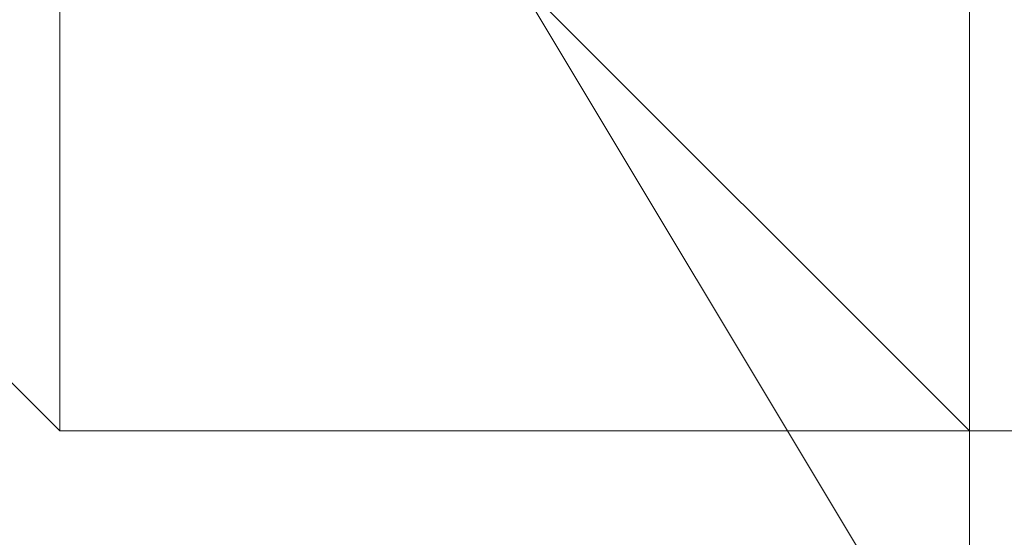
# Model space of a CAD drawing. Header units: inches. Extents: x -79624 to 52587, y -27526 to 10116.
# Tile 124 of 256: x 10228.57 to 10238.29, y -15023.75 to -15018.64. Entities that reach past the tile are written whole.
import ezdxf
from ezdxf import colors
from ezdxf.entities.mleader import LeaderData, LeaderLine
from ezdxf.math import Vec2, Vec3

# ---------------------------------------------------------------- set-up
doc = ezdxf.new("R2010")
doc.units = ezdxf.units.IN
doc.header["$MEASUREMENT"] = 0
doc.layers.add('- მექანიკური ნაწილი', color=7, linetype='Continuous', lineweight=18)
doc.layers.add('Dimensioning - General', color=7, linetype='Continuous')
doc.styles.add('CT', font='ARIALN.TTF', dxfattribs={"height": 200})
doc.styles.add('GENERATED_STYLE_1', font='txt')
doc.dimstyles.new('GENERATED_STYLE__1', dxfattribs={"dimtxt": 100, "dimasz": 76, "dimexe": 0.18, "dimexo": 0.0625, "dimgap": 0, "dimtad": 0, "dimdec": 0, "dimlfac": 0.1, "dimzin": 0, "dimdsep": 46, "dimtxsty": 'GENERATED_STYLE_1', "dimblk": 'ARROWHEAD_5', "dimblk1": 'ARROWHEAD_5', "dimblk2": 'ARROWHEAD_5', "dimcen": 0.09, "dimse1": 1, "dimse2": 1, "dimclrd": 7, "dimclre": 7, "dimclrt": 7, "dimadec": 0, "dimazin": 0, "dimtfac": 1, "dimtdec": 4, "dimtmove": 0, "dimatfit": 3, "dimfxl": 1, "dimtolj": 1, "dimtzin": 0, "dimarcsym": 0})
doc.dimstyles.new('GENERATED_STYLE__2', dxfattribs={"dimtxt": 100, "dimasz": 76, "dimexe": 0.18, "dimexo": 0.0625, "dimgap": 0, "dimtad": 0, "dimtih": 1, "dimtoh": 1, "dimdec": 0, "dimlfac": 0.1, "dimzin": 0, "dimdsep": 46, "dimtxsty": 'GENERATED_STYLE_1', "dimblk": 'ARROWHEAD_5', "dimblk1": 'ARROWHEAD_5', "dimblk2": 'ARROWHEAD_5', "dimcen": 0.09, "dimse1": 1, "dimse2": 1, "dimclrd": 7, "dimclre": 7, "dimclrt": 7, "dimadec": 0, "dimazin": 0, "dimtfac": 1, "dimtdec": 4, "dimtmove": 0, "dimatfit": 3, "dimfxl": 1, "dimtolj": 1, "dimtzin": 0, "dimarcsym": 0})

# ---------------------------------------------------------------- blocks, each defined once
blk = doc.blocks.new('ARROWHEAD_5')
at = {"linetype": 'Continuous', "lineweight": 0}
blk.add_hatch(color=0, dxfattribs=at).paths.add_polyline_path([(-1, 0.2679), (0, 0), (-1, -0.2679)])
at = {"color": 0, "linetype": 'Continuous', "lineweight": 0}
blk.add_line((0, 0), (-1, 0), dxfattribs=at)
blk = doc.blocks.new('*D249')
at = {"layer": 'Defpoints', "color": 0, "linetype": 'Continuous', "transparency": 16777216}
for p in [(358.5559, 209.2034), (25258.5559, 209.2034), (1258.5559, -26125.7224)]:
    blk.add_point(p, dxfattribs=at)
at = {"layer": 'Dimensioning - General', "color": 7, "linetype": 'Continuous', "lineweight": -2, "transparency": 16777216}
for p, q in [((358.5559, 133.2034), (358.5559, -12795.7235)), ((358.5559, -26049.7224), (358.5559, -13148.1045))]:
    blk.add_line(p, q, dxfattribs=at)
at = {"layer": 'Dimensioning - General', "color": 7, "linetype": 'Continuous', "lineweight": -2, "transparency": 16777216, "xscale": 76.00000000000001, "yscale": 76.00000000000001, "zscale": 76.00000000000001}
for p, rotation in [((358.5559, 209.2034), 90), ((358.5559, -26125.7224), 270)]:
    blk.add_blockref('ARROWHEAD_5', p, dxfattribs=dict(at, rotation=rotation))
at = {"layer": 'Dimensioning - General', "color": 7, "linetype": 'Continuous', "lineweight": 13, "transparency": 16777216, "insert": (358.5559, -12971.914), "char_height": 100, "attachment_point": 5, "rotation": 90, "style": 'GENERATED_STYLE_1'}
blk.add_mtext('\\A1;2633', dxfattribs=at)
blk = doc.blocks.new('*D264')
at = {"layer": 'Defpoints', "color": 0, "linetype": 'Continuous', "transparency": 16777216}
for p in [(7428.9684, -14429.1233), (51186.6282, -26125.7224), (51186.6282, -26425.7224)]:
    blk.add_point(p, dxfattribs=at)
at = {"layer": 'Dimensioning - General', "color": 7, "linetype": 'Continuous', "lineweight": -2, "transparency": 16777216}
for p, q in [((7504.9684, -26425.7224), (29120.8433, -26425.7224)), ((51110.6282, -26425.7224), (29468.4623, -26425.7224))]:
    blk.add_line(p, q, dxfattribs=at)
at = {"layer": 'Dimensioning - General', "color": 7, "linetype": 'Continuous', "lineweight": -2, "transparency": 16777216, "xscale": 76.00000000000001, "yscale": 76.00000000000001, "zscale": 76.00000000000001, "rotation": 180}
blk.add_blockref('ARROWHEAD_5', (7428.9684, -26425.7224), dxfattribs=at)
at = {"layer": 'Dimensioning - General', "color": 7, "linetype": 'Continuous', "lineweight": -2, "transparency": 16777216, "xscale": 76.00000000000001, "yscale": 76.00000000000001, "zscale": 76.00000000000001}
blk.add_blockref('ARROWHEAD_5', (51186.6282, -26425.7224), dxfattribs=at)
at = {"layer": 'Dimensioning - General', "color": 7, "linetype": 'Continuous', "lineweight": 13, "transparency": 16777216, "insert": (29294.6528, -26425.7224), "char_height": 100, "attachment_point": 5, "style": 'GENERATED_STYLE_1'}
blk.add_mtext('\\A1;4376', dxfattribs=at)
blk = doc.blocks.new('*D276')
at = {"layer": 'Defpoints', "color": 0, "linetype": 'Continuous', "transparency": 16777216}
for p in [(7428.9684, -14429.1233), (51786.6282, -14429.1233), (4328.7284, -18360.584)]:
    blk.add_point(p, dxfattribs=at)
at = {"layer": 'Dimensioning - General', "color": 7, "linetype": 'Continuous', "lineweight": -2, "transparency": 16777216}
for p, q in [((51786.6282, -14505.1233), (51786.6282, -16274.3827)), ((51786.6282, -18284.584), (51786.6282, -16531.5256))]:
    blk.add_line(p, q, dxfattribs=at)
at = {"layer": 'Dimensioning - General', "color": 7, "linetype": 'Continuous', "lineweight": -2, "transparency": 16777216, "xscale": 76.00000000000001, "yscale": 76.00000000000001, "zscale": 76.00000000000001}
for p, rotation in [((51786.6282, -14429.1233), 90), ((51786.6282, -18360.584), 270)]:
    blk.add_blockref('ARROWHEAD_5', p, dxfattribs=dict(at, rotation=rotation))
at = {"layer": 'Dimensioning - General', "color": 7, "linetype": 'Continuous', "lineweight": 13, "transparency": 16777216, "insert": (51786.6282, -16402.9541), "char_height": 100, "attachment_point": 5, "rotation": 90, "style": 'GENERATED_STYLE_1'}
blk.add_mtext('\\A1;393', dxfattribs=at)
blk = doc.blocks.new('_DotSmall')
at = {"color": 0, "linetype": 'ByBlock', "const_width": 0.5}
blk.add_lwpolyline([(-0.0625, 0, 1), (0.0625, 0, 1)], format="xyb", close=True, dxfattribs=at)

msp = doc.modelspace()

# ---------------------------------------------------------------- linework, layer by layer
at = {"layer": '- მექანიკური ნაწილი', "lineweight": 0}
for points in [[(10246.92979, -15031.67945), (10246.92979, -15022.69742), (10237.94776, -15022.69742), (10228.96573, -15022.69742), (10219.9837, -15013.71539), (10219.9837, -15004.73337), (10211.00167, -14995.75134)], [(10219.9837, -15013.71539), (10228.96573, -15022.69742), (10219.9837, -15013.71539)], [(10219.9837, -15013.71539), (10228.96573, -15022.69742), (10219.9837, -15013.71539)], [(10219.9837, -15013.71539), (10228.96573, -15022.69742), (10219.9837, -15013.71539)], [(10219.9837, -15013.71539), (10228.96573, -15022.69742)], [(10228.96573, -15022.69742), (10228.96573, -15013.71539), (10228.96573, -15022.69742)], [(10228.96573, -15022.69742), (10228.96573, -15013.71539), (10228.96573, -15022.69742)], [(10228.96573, -15022.69742), (10228.96573, -15013.71539), (10228.96573, -15022.69742)], [(10228.96573, -15022.69742), (10228.96573, -15013.71539), (10228.96573, -15022.69742)], [(10228.96573, -15022.69742), (10228.96573, -15013.71539), (10228.96573, -15022.69742)], [(10228.96573, -15022.69742), (10228.96573, -15013.71539), (10228.96573, -15022.69742)], [(10228.96573, -15022.69742), (10228.96573, -15013.71539), (10228.96573, -15022.69742)], [(10228.96573, -15013.71539), (10228.96573, -15022.69742), (10228.96573, -15013.71539)], [(10228.96573, -15022.69742), (10228.96573, -15013.71539), (10228.96573, -15022.69742)], [(10228.96573, -15022.69742), (10228.96573, -15013.71539), (10228.96573, -15022.69742)], [(10228.96573, -15022.69742), (10228.96573, -15013.71539), (10228.96573, -15022.69742)], [(10228.96573, -15022.69742), (10228.96573, -15013.71539), (10228.96573, -15022.69742)], [(10228.96573, -15022.69742), (10228.96573, -15013.71539), (10228.96573, -15022.69742)], [(10228.96573, -15022.69742), (10228.96573, -15013.71539), (10228.96573, -15022.69742)], [(10228.96573, -15022.69742), (10228.96573, -15013.71539), (10228.96573, -15022.69742)], [(10237.94776, -15022.69742), (10228.96573, -15013.71539), (10237.94776, -15022.69742)], [(10237.94776, -15022.69742), (10228.96573, -15013.71539), (10237.94776, -15022.69742)], [(10237.94776, -15022.69742), (10228.96573, -15013.71539), (10237.94776, -15022.69742)], [(10237.94776, -15022.69742), (10228.96573, -15013.71539), (10237.94776, -15022.69742)], [(10228.96573, -15013.71539), (10237.94776, -15022.69742)], [(10237.94776, -15022.69742), (10228.96573, -15013.71539), (10237.94776, -15022.69742)], [(10237.94776, -15022.69742), (10228.96573, -15013.71539), (10237.94776, -15022.69742)], [(10228.96573, -15013.71539), (10228.96573, -15022.69742)], [(10237.94776, -15022.69742), (10228.96573, -15013.71539)], [(10228.96573, -15022.69742), (10228.96573, -15013.71539), (10228.96573, -15022.69742)], [(10228.96573, -15022.69742), (10228.96573, -15013.71539), (10228.96573, -15022.69742)], [(10228.96573, -15022.69742), (10228.96573, -15013.71539), (10228.96573, -15022.69742)], [(10228.96573, -15022.69742), (10228.96573, -15013.71539), (10228.96573, -15022.69742)], [(10228.96573, -15022.69742), (10228.96573, -15013.71539), (10228.96573, -15022.69742)], [(10228.96573, -15022.69742), (10228.96573, -15013.71539), (10228.96573, -15022.69742)], [(10228.96573, -15022.69742), (10228.96573, -15013.71539), (10228.96573, -15022.69742)], [(10228.96573, -15013.71539), (10228.96573, -15022.69742), (10228.96573, -15013.71539)], [(10228.96573, -15022.69742), (10228.96573, -15013.71539), (10228.96573, -15022.69742)], [(10228.96573, -15022.69742), (10228.96573, -15013.71539), (10228.96573, -15022.69742)], [(10228.96573, -15022.69742), (10228.96573, -15013.71539), (10228.96573, -15022.69742)], [(10228.96573, -15022.69742), (10228.96573, -15013.71539), (10228.96573, -15022.69742)], [(10228.96573, -15022.69742), (10228.96573, -15013.71539), (10228.96573, -15022.69742)], [(10228.96573, -15022.69742), (10228.96573, -15013.71539), (10228.96573, -15022.69742)], [(10228.96573, -15022.69742), (10228.96573, -15013.71539), (10228.96573, -15022.69742)], [(10237.94776, -15022.69742), (10228.96573, -15013.71539), (10237.94776, -15022.69742)], [(10237.94776, -15022.69742), (10228.96573, -15013.71539), (10237.94776, -15022.69742)], [(10237.94776, -15022.69742), (10228.96573, -15013.71539), (10237.94776, -15022.69742)], [(10237.94776, -15022.69742), (10228.96573, -15013.71539), (10237.94776, -15022.69742)], [(10237.94776, -15022.69742), (10228.96573, -15013.71539), (10237.94776, -15022.69742)], [(10237.94776, -15022.69742), (10228.96573, -15013.71539), (10237.94776, -15022.69742)], [(10237.94776, -15022.69742), (10228.96573, -15013.71539)], [(10228.96573, -15022.69742), (10228.96573, -15013.71539), (10228.96573, -15022.69742)], [(10228.96573, -15022.69742), (10228.96573, -15013.71539), (10228.96573, -15022.69742)], [(10228.96573, -15022.69742), (10228.96573, -15013.71539), (10228.96573, -15022.69742)], [(10228.96573, -15022.69742), (10228.96573, -15013.71539), (10228.96573, -15022.69742)], [(10228.96573, -15022.69742), (10228.96573, -15013.71539), (10228.96573, -15022.69742)], [(10228.96573, -15022.69742), (10228.96573, -15013.71539), (10228.96573, -15022.69742)], [(10228.96573, -15022.69742), (10228.96573, -15013.71539), (10228.96573, -15022.69742)], [(10228.96573, -15013.71539), (10228.96573, -15022.69742), (10228.96573, -15013.71539)], [(10228.96573, -15022.69742), (10228.96573, -15013.71539), (10228.96573, -15022.69742)], [(10228.96573, -15022.69742), (10228.96573, -15013.71539), (10228.96573, -15022.69742)], [(10228.96573, -15022.69742), (10228.96573, -15013.71539), (10228.96573, -15022.69742)], [(10228.96573, -15022.69742), (10228.96573, -15013.71539), (10228.96573, -15022.69742)], [(10228.96573, -15022.69742), (10228.96573, -15013.71539), (10228.96573, -15022.69742)], [(10228.96573, -15022.69742), (10228.96573, -15013.71539), (10228.96573, -15022.69742)], [(10228.96573, -15022.69742), (10228.96573, -15013.71539), (10228.96573, -15022.69742)], [(10228.96573, -15022.69742), (10228.96573, -15013.71539)], [(10228.96573, -15013.71539), (10237.94776, -15022.69742)], [(10237.94776, -15022.69742), (10228.96573, -15013.71539), (10237.94776, -15022.69742)], [(10237.94776, -15022.69742), (10228.96573, -15013.71539), (10237.94776, -15022.69742)], [(10237.94776, -15022.69742), (10228.96573, -15013.71539), (10237.94776, -15022.69742)], [(10237.94776, -15022.69742), (10228.96573, -15013.71539), (10237.94776, -15022.69742)], [(10237.94776, -15022.69742), (10228.96573, -15013.71539), (10237.94776, -15022.69742)], [(10237.94776, -15022.69742), (10228.96573, -15013.71539), (10237.94776, -15022.69742)], [(10228.96573, -15013.71539), (10237.94776, -15022.69742), (10237.94776, -15013.71539), (10237.94776, -15022.69742), (10237.94776, -15013.71539), (10237.94776, -15022.69742), (10228.96573, -15013.71539), (10228.96573, -15022.69742), (10228.96573, -15013.71539), (10228.96573, -15022.69742), (10228.96573, -15013.71539), (10237.94776, -15022.69742), (10228.96573, -15022.69742), (10228.96573, -15013.71539)], [(10228.96573, -15013.71539), (10237.94776, -15022.69742), (10228.96573, -15022.69742), (10237.94776, -15022.69742), (10246.92979, -15022.69742), (10237.94776, -15022.69742), (10237.94776, -15013.71539)], [(10237.94776, -15013.71539), (10237.94776, -15022.69742), (10228.96573, -15022.69742), (10228.96573, -15013.71539), (10228.96573, -15022.69742), (10228.96573, -15013.71539), (10237.94776, -15022.69742), (10237.94776, -15013.71539), (10237.94776, -15022.69742), (10246.92979, -15022.69742), (10237.94776, -15022.69742), (10246.92979, -15022.69742)], [(10237.94776, -15022.69742), (10237.94776, -15013.71539), (10237.94776, -15022.69742)], [(10237.94776, -15022.69742), (10237.94776, -15013.71539), (10237.94776, -15022.69742)], [(10237.94776, -15022.69742), (10237.94776, -15013.71539), (10237.94776, -15022.69742)], [(10237.94776, -15013.71539), (10237.94776, -15022.69742), (10246.92979, -15022.69742)], [(10237.94776, -15013.71539), (10237.94776, -15022.69742), (10246.92979, -15022.69742), (10237.94776, -15022.69742), (10246.92979, -15022.69742)], [(10237.94776, -15013.71539), (10237.94776, -15022.69742), (10237.94776, -15013.71539), (10237.94776, -15022.69742), (10246.92979, -15022.69742), (10237.94776, -15022.69742), (10246.92979, -15022.69742)], [(10228.96573, -15022.69742), (10228.96573, -15022.69742)], [(10228.96573, -15022.69742), (10237.94776, -15022.69742), (10228.96573, -15022.69742)], [(10228.96573, -15022.69742), (10228.96573, -15022.69742)], [(10228.96573, -15022.69742), (10237.94776, -15022.69742), (10228.96573, -15022.69742)], [(10228.96573, -15022.69742), (10228.96573, -15022.69742)], [(10237.94776, -15022.69742), (10228.96573, -15022.69742), (10237.94776, -15022.69742)], [(10228.96573, -15022.69742), (10228.96573, -15022.69742)], [(10237.94776, -15022.69742), (10228.96573, -15022.69742), (10237.94776, -15022.69742)], [(10228.96573, -15022.69742), (10228.96573, -15022.69742)], [(10237.94776, -15022.69742), (10228.96573, -15022.69742), (10237.94776, -15022.69742)], [(10228.96573, -15022.69742), (10228.96573, -15022.69742)], [(10237.94776, -15022.69742), (10228.96573, -15022.69742), (10237.94776, -15022.69742)], [(10228.96573, -15022.69742), (10228.96573, -15022.69742)], [(10237.94776, -15022.69742), (10228.96573, -15022.69742), (10237.94776, -15022.69742)], [(10228.96573, -15022.69742), (10228.96573, -15022.69742)], [(10237.94776, -15022.69742), (10228.96573, -15022.69742), (10237.94776, -15022.69742)], [(10228.96573, -15022.69742), (10228.96573, -15022.69742)], [(10237.94776, -15022.69742), (10228.96573, -15022.69742), (10237.94776, -15022.69742)], [(10237.94776, -15022.69742), (10228.96573, -15022.69742)], [(10228.96573, -15022.69742), (10237.94776, -15022.69742)], [(10228.96573, -15022.69742), (10228.96573, -15022.69742)], [(10237.94776, -15022.69742), (10228.96573, -15022.69742), (10237.94776, -15022.69742)], [(10228.96573, -15022.69742), (10228.96573, -15022.69742)], [(10237.94776, -15022.69742), (10228.96573, -15022.69742), (10237.94776, -15022.69742)], [(10228.96573, -15022.69742), (10228.96573, -15022.69742)], [(10237.94776, -15022.69742), (10228.96573, -15022.69742), (10237.94776, -15022.69742)], [(10228.96573, -15022.69742), (10228.96573, -15022.69742)], [(10237.94776, -15022.69742), (10228.96573, -15022.69742), (10237.94776, -15022.69742)], [(10228.96573, -15022.69742), (10228.96573, -15022.69742)], [(10237.94776, -15022.69742), (10228.96573, -15022.69742), (10237.94776, -15022.69742)], [(10228.96573, -15022.69742), (10228.96573, -15022.69742)], [(10237.94776, -15022.69742), (10228.96573, -15022.69742), (10237.94776, -15022.69742)], [(10228.96573, -15022.69742), (10228.96573, -15022.69742)], [(10237.94776, -15022.69742), (10228.96573, -15022.69742), (10237.94776, -15022.69742)], [(10228.96573, -15022.69742), (10228.96573, -15022.69742)], [(10237.94776, -15022.69742), (10228.96573, -15022.69742), (10237.94776, -15022.69742)], [(10228.96573, -15022.69742), (10228.96573, -15022.69742)], [(10237.94776, -15022.69742), (10228.96573, -15022.69742), (10237.94776, -15022.69742)], [(10228.96573, -15022.69742), (10228.96573, -15022.69742)], [(10237.94776, -15022.69742), (10228.96573, -15022.69742), (10237.94776, -15022.69742)], [(10228.96573, -15022.69742), (10228.96573, -15022.69742)], [(10237.94776, -15022.69742), (10228.96573, -15022.69742), (10237.94776, -15022.69742)], [(10228.96573, -15022.69742), (10228.96573, -15022.69742)], [(10237.94776, -15022.69742), (10228.96573, -15022.69742), (10237.94776, -15022.69742)], [(10228.96573, -15022.69742), (10228.96573, -15022.69742)], [(10237.94776, -15022.69742), (10228.96573, -15022.69742), (10237.94776, -15022.69742)], [(10228.96573, -15022.69742), (10228.96573, -15022.69742)], [(10237.94776, -15022.69742), (10228.96573, -15022.69742), (10237.94776, -15022.69742)], [(10228.96573, -15022.69742), (10228.96573, -15022.69742)], [(10237.94776, -15022.69742), (10228.96573, -15022.69742), (10237.94776, -15022.69742)], [(10228.96573, -15022.69742), (10228.96573, -15022.69742)], [(10237.94776, -15022.69742), (10228.96573, -15022.69742), (10237.94776, -15022.69742)], [(10228.96573, -15022.69742), (10228.96573, -15022.69742)], [(10237.94776, -15022.69742), (10228.96573, -15022.69742), (10237.94776, -15022.69742)], [(10228.96573, -15022.69742), (10228.96573, -15022.69742)], [(10237.94776, -15022.69742), (10228.96573, -15022.69742), (10237.94776, -15022.69742)], [(10228.96573, -15022.69742), (10228.96573, -15022.69742)], [(10237.94776, -15022.69742), (10228.96573, -15022.69742), (10237.94776, -15022.69742)], [(10228.96573, -15022.69742), (10228.96573, -15022.69742)], [(10237.94776, -15022.69742), (10228.96573, -15022.69742), (10237.94776, -15022.69742)], [(10228.96573, -15022.69742), (10228.96573, -15022.69742)], [(10237.94776, -15022.69742), (10228.96573, -15022.69742), (10237.94776, -15022.69742)], [(10228.96573, -15022.69742), (10228.96573, -15022.69742)], [(10237.94776, -15022.69742), (10228.96573, -15022.69742), (10237.94776, -15022.69742)], [(10228.96573, -15022.69742), (10228.96573, -15022.69742)], [(10237.94776, -15022.69742), (10228.96573, -15022.69742), (10237.94776, -15022.69742)], [(10228.96573, -15022.69742), (10228.96573, -15022.69742)], [(10237.94776, -15022.69742), (10228.96573, -15022.69742), (10237.94776, -15022.69742)], [(10228.96573, -15022.69742), (10228.96573, -15022.69742)], [(10237.94776, -15022.69742), (10228.96573, -15022.69742), (10237.94776, -15022.69742)], [(10228.96573, -15022.69742), (10228.96573, -15022.69742)], [(10237.94776, -15022.69742), (10228.96573, -15022.69742), (10237.94776, -15022.69742)], [(10228.96573, -15022.69742), (10228.96573, -15022.69742)], [(10237.94776, -15022.69742), (10228.96573, -15022.69742), (10237.94776, -15022.69742)], [(10228.96573, -15022.69742), (10228.96573, -15022.69742)], [(10237.94776, -15022.69742), (10228.96573, -15022.69742), (10237.94776, -15022.69742)], [(10228.96573, -15022.69742), (10228.96573, -15022.69742)], [(10237.94776, -15022.69742), (10228.96573, -15022.69742), (10237.94776, -15022.69742)], [(10228.96573, -15022.69742), (10228.96573, -15022.69742)], [(10237.94776, -15022.69742), (10228.96573, -15022.69742), (10237.94776, -15022.69742)], [(10228.96573, -15022.69742), (10228.96573, -15022.69742)], [(10237.94776, -15022.69742), (10228.96573, -15022.69742), (10237.94776, -15022.69742)], [(10228.96573, -15022.69742), (10228.96573, -15022.69742)], [(10237.94776, -15022.69742), (10228.96573, -15022.69742), (10237.94776, -15022.69742)], [(10228.96573, -15022.69742), (10228.96573, -15022.69742)], [(10237.94776, -15022.69742), (10228.96573, -15022.69742), (10237.94776, -15022.69742)], [(10228.96573, -15022.69742), (10228.96573, -15022.69742)], [(10237.94776, -15022.69742), (10228.96573, -15022.69742), (10237.94776, -15022.69742)], [(10228.96573, -15022.69742), (10228.96573, -15022.69742)], [(10237.94776, -15022.69742), (10228.96573, -15022.69742), (10237.94776, -15022.69742)], [(10228.96573, -15022.69742), (10228.96573, -15022.69742)], [(10228.96573, -15022.69742), (10237.94776, -15022.69742), (10228.96573, -15022.69742)], [(10228.96573, -15022.69742), (10237.94776, -15022.69742)], [(10237.94776, -15022.69742), (10237.94776, -15022.69742)], [(10237.94776, -15031.67945), (10237.94776, -15022.69742), (10237.94776, -15031.67945)], [(10237.94776, -15022.69742), (10237.94776, -15022.69742)], [(10237.94776, -15022.69742), (10246.92979, -15022.69742), (10237.94776, -15022.69742)], [(10237.94776, -15022.69742), (10237.94776, -15022.69742)], [(10237.94776, -15022.69742), (10237.94776, -15022.69742)], [(10246.92979, -15022.69742), (10237.94776, -15022.69742), (10246.92979, -15022.69742)], [(10237.94776, -15022.69742), (10237.94776, -15022.69742)], [(10246.92979, -15022.69742), (10237.94776, -15022.69742), (10246.92979, -15022.69742)], [(10237.94776, -15022.69742), (10237.94776, -15022.69742)], [(10246.92979, -15022.69742), (10237.94776, -15022.69742), (10246.92979, -15022.69742)], [(10237.94776, -15022.69742), (10237.94776, -15022.69742)], [(10246.92979, -15022.69742), (10237.94776, -15022.69742), (10246.92979, -15022.69742)], [(10237.94776, -15022.69742), (10237.94776, -15022.69742)], [(10246.92979, -15022.69742), (10237.94776, -15022.69742), (10246.92979, -15022.69742)], [(10237.94776, -15022.69742), (10237.94776, -15022.69742)], [(10246.92979, -15022.69742), (10237.94776, -15022.69742), (10246.92979, -15022.69742)], [(10237.94776, -15022.69742), (10237.94776, -15022.69742)], [(10246.92979, -15022.69742), (10237.94776, -15022.69742), (10246.92979, -15022.69742)], [(10237.94776, -15022.69742), (10237.94776, -15022.69742)], [(10246.92979, -15022.69742), (10237.94776, -15022.69742), (10246.92979, -15022.69742)], [(10237.94776, -15022.69742), (10237.94776, -15022.69742)], [(10246.92979, -15022.69742), (10237.94776, -15022.69742), (10246.92979, -15022.69742)], [(10237.94776, -15022.69742), (10237.94776, -15022.69742)], [(10246.92979, -15022.69742), (10237.94776, -15022.69742), (10246.92979, -15022.69742)], [(10237.94776, -15022.69742), (10246.92979, -15022.69742), (10237.94776, -15022.69742)], [(10237.94776, -15022.69742), (10237.94776, -15022.69742)], [(10246.92979, -15022.69742), (10237.94776, -15022.69742), (10246.92979, -15022.69742)], [(10237.94776, -15022.69742), (10237.94776, -15022.69742)], [(10246.92979, -15022.69742), (10237.94776, -15022.69742), (10246.92979, -15022.69742)], [(10237.94776, -15022.69742), (10237.94776, -15022.69742)], [(10246.92979, -15022.69742), (10237.94776, -15022.69742), (10246.92979, -15022.69742)], [(10237.94776, -15022.69742), (10237.94776, -15022.69742)], [(10246.92979, -15022.69742), (10237.94776, -15022.69742), (10246.92979, -15022.69742)], [(10237.94776, -15022.69742), (10237.94776, -15022.69742)], [(10246.92979, -15022.69742), (10237.94776, -15022.69742), (10246.92979, -15022.69742)], [(10237.94776, -15022.69742), (10237.94776, -15022.69742)], [(10246.92979, -15022.69742), (10237.94776, -15022.69742), (10246.92979, -15022.69742)], [(10237.94776, -15022.69742), (10237.94776, -15022.69742)], [(10246.92979, -15022.69742), (10237.94776, -15022.69742), (10246.92979, -15022.69742)], [(10237.94776, -15022.69742), (10237.94776, -15022.69742)], [(10246.92979, -15022.69742), (10237.94776, -15022.69742), (10246.92979, -15022.69742)], [(10237.94776, -15022.69742), (10237.94776, -15022.69742)], [(10246.92979, -15022.69742), (10237.94776, -15022.69742), (10246.92979, -15022.69742)], [(10237.94776, -15022.69742), (10237.94776, -15022.69742)], [(10246.92979, -15022.69742), (10237.94776, -15022.69742), (10246.92979, -15022.69742)], [(10237.94776, -15022.69742), (10237.94776, -15022.69742)], [(10246.92979, -15022.69742), (10237.94776, -15022.69742), (10246.92979, -15022.69742)], [(10237.94776, -15022.69742), (10246.92979, -15022.69742), (10237.94776, -15022.69742)], [(10237.94776, -15022.69742), (10246.92979, -15022.69742), (10237.94776, -15022.69742)], [(10237.94776, -15022.69742), (10237.94776, -15022.69742)], [(10246.92979, -15022.69742), (10237.94776, -15022.69742), (10246.92979, -15022.69742)], [(10237.94776, -15022.69742), (10237.94776, -15022.69742)], [(10237.94776, -15022.69742), (10237.94776, -15022.69742)], [(10246.92979, -15022.69742), (10237.94776, -15022.69742), (10246.92979, -15022.69742)], [(10237.94776, -15022.69742), (10237.94776, -15022.69742)], [(10246.92979, -15022.69742), (10237.94776, -15022.69742), (10246.92979, -15022.69742)], [(10237.94776, -15022.69742), (10237.94776, -15022.69742)], [(10246.92979, -15022.69742), (10237.94776, -15022.69742), (10246.92979, -15022.69742)], [(10237.94776, -15022.69742), (10237.94776, -15022.69742)], [(10246.92979, -15022.69742), (10237.94776, -15022.69742), (10246.92979, -15022.69742)], [(10237.94776, -15022.69742), (10237.94776, -15022.69742)], [(10246.92979, -15022.69742), (10237.94776, -15022.69742), (10246.92979, -15022.69742)], [(10237.94776, -15022.69742), (10237.94776, -15022.69742)], [(10246.92979, -15022.69742), (10237.94776, -15022.69742), (10246.92979, -15022.69742)], [(10237.94776, -15022.69742), (10237.94776, -15022.69742)], [(10246.92979, -15022.69742), (10237.94776, -15022.69742), (10246.92979, -15022.69742)], [(10237.94776, -15022.69742), (10237.94776, -15022.69742)], [(10246.92979, -15022.69742), (10237.94776, -15022.69742), (10246.92979, -15022.69742)], [(10237.94776, -15022.69742), (10237.94776, -15022.69742)], [(10246.92979, -15022.69742), (10237.94776, -15022.69742), (10246.92979, -15022.69742)], [(10237.94776, -15022.69742), (10237.94776, -15022.69742)], [(10246.92979, -15022.69742), (10237.94776, -15022.69742), (10246.92979, -15022.69742)], [(10237.94776, -15022.69742), (10246.92979, -15022.69742), (10237.94776, -15022.69742)], [(10237.94776, -15022.69742), (10237.94776, -15022.69742)], [(10246.92979, -15022.69742), (10237.94776, -15022.69742), (10246.92979, -15022.69742)], [(10237.94776, -15022.69742), (10237.94776, -15022.69742)], [(10246.92979, -15022.69742), (10237.94776, -15022.69742), (10246.92979, -15022.69742)], [(10237.94776, -15022.69742), (10237.94776, -15022.69742)], [(10246.92979, -15022.69742), (10237.94776, -15022.69742), (10246.92979, -15022.69742)], [(10237.94776, -15022.69742), (10237.94776, -15022.69742)], [(10246.92979, -15022.69742), (10237.94776, -15022.69742), (10246.92979, -15022.69742)], [(10237.94776, -15022.69742), (10237.94776, -15022.69742)], [(10246.92979, -15022.69742), (10237.94776, -15022.69742), (10246.92979, -15022.69742)], [(10237.94776, -15022.69742), (10237.94776, -15022.69742)], [(10246.92979, -15022.69742), (10237.94776, -15022.69742), (10246.92979, -15022.69742)], [(10237.94776, -15022.69742), (10237.94776, -15022.69742)], [(10246.92979, -15022.69742), (10237.94776, -15022.69742), (10246.92979, -15022.69742)], [(10237.94776, -15022.69742), (10237.94776, -15022.69742)], [(10246.92979, -15022.69742), (10237.94776, -15022.69742), (10246.92979, -15022.69742)], [(10237.94776, -15022.69742), (10237.94776, -15022.69742)], [(10246.92979, -15022.69742), (10237.94776, -15022.69742), (10246.92979, -15022.69742)], [(10237.94776, -15022.69742), (10237.94776, -15022.69742)], [(10246.92979, -15022.69742), (10237.94776, -15022.69742), (10246.92979, -15022.69742)], [(10237.94776, -15022.69742), (10237.94776, -15022.69742)], [(10246.92979, -15022.69742), (10237.94776, -15022.69742), (10246.92979, -15022.69742)], [(10237.94776, -15022.69742), (10246.92979, -15022.69742), (10237.94776, -15022.69742)], [(10237.94776, -15022.69742), (10246.92979, -15022.69742), (10237.94776, -15022.69742)], [(10237.94776, -15022.69742), (10237.94776, -15022.69742)], [(10246.92979, -15022.69742), (10237.94776, -15022.69742), (10246.92979, -15022.69742)], [(10255.91181, -15022.69742), (10246.92979, -15022.69742), (10237.94776, -15022.69742), (10237.94776, -15031.67945)], [(10237.94776, -15022.69742), (10237.94776, -15022.69742)], [(10237.94776, -15022.69742), (10237.94776, -15022.69742)], [(10246.92979, -15022.69742), (10237.94776, -15022.69742), (10246.92979, -15022.69742)], [(10237.94776, -15022.69742), (10237.94776, -15022.69742)], [(10246.92979, -15022.69742), (10237.94776, -15022.69742), (10246.92979, -15022.69742)], [(10237.94776, -15022.69742), (10237.94776, -15022.69742)], [(10246.92979, -15022.69742), (10237.94776, -15022.69742), (10246.92979, -15022.69742)], [(10237.94776, -15022.69742), (10237.94776, -15022.69742)], [(10246.92979, -15022.69742), (10237.94776, -15022.69742), (10246.92979, -15022.69742)], [(10237.94776, -15022.69742), (10237.94776, -15022.69742)], [(10246.92979, -15022.69742), (10237.94776, -15022.69742), (10246.92979, -15022.69742)], [(10237.94776, -15022.69742), (10237.94776, -15022.69742)], [(10246.92979, -15022.69742), (10237.94776, -15022.69742), (10246.92979, -15022.69742)], [(10237.94776, -15022.69742), (10237.94776, -15022.69742)], [(10246.92979, -15022.69742), (10237.94776, -15022.69742), (10246.92979, -15022.69742)], [(10237.94776, -15022.69742), (10237.94776, -15022.69742)], [(10246.92979, -15022.69742), (10237.94776, -15022.69742), (10246.92979, -15022.69742)], [(10237.94776, -15022.69742), (10237.94776, -15022.69742)], [(10246.92979, -15022.69742), (10237.94776, -15022.69742), (10246.92979, -15022.69742)], [(10237.94776, -15022.69742), (10237.94776, -15022.69742)], [(10246.92979, -15022.69742), (10237.94776, -15022.69742), (10246.92979, -15022.69742)], [(10237.94776, -15022.69742), (10246.92979, -15022.69742), (10237.94776, -15022.69742)], [(10237.94776, -15022.69742), (10237.94776, -15022.69742)], [(10246.92979, -15022.69742), (10237.94776, -15022.69742), (10246.92979, -15022.69742)], [(10237.94776, -15022.69742), (10237.94776, -15022.69742)], [(10246.92979, -15022.69742), (10237.94776, -15022.69742), (10246.92979, -15022.69742)], [(10237.94776, -15022.69742), (10237.94776, -15022.69742)], [(10246.92979, -15022.69742), (10237.94776, -15022.69742), (10246.92979, -15022.69742)], [(10237.94776, -15022.69742), (10237.94776, -15022.69742)], [(10246.92979, -15022.69742), (10237.94776, -15022.69742), (10246.92979, -15022.69742)], [(10237.94776, -15022.69742), (10237.94776, -15022.69742)], [(10246.92979, -15022.69742), (10237.94776, -15022.69742), (10246.92979, -15022.69742)], [(10237.94776, -15022.69742), (10237.94776, -15022.69742)], [(10246.92979, -15022.69742), (10237.94776, -15022.69742), (10246.92979, -15022.69742)], [(10237.94776, -15022.69742), (10237.94776, -15022.69742)], [(10246.92979, -15022.69742), (10237.94776, -15022.69742), (10246.92979, -15022.69742)], [(10237.94776, -15022.69742), (10237.94776, -15022.69742)], [(10246.92979, -15022.69742), (10237.94776, -15022.69742), (10246.92979, -15022.69742)], [(10237.94776, -15022.69742), (10237.94776, -15022.69742)], [(10246.92979, -15022.69742), (10237.94776, -15022.69742), (10246.92979, -15022.69742)], [(10237.94776, -15022.69742), (10237.94776, -15022.69742)], [(10246.92979, -15022.69742), (10237.94776, -15022.69742), (10246.92979, -15022.69742)], [(10237.94776, -15022.69742), (10237.94776, -15022.69742)], [(10246.92979, -15022.69742), (10237.94776, -15022.69742), (10246.92979, -15022.69742)], [(10237.94776, -15022.69742), (10246.92979, -15022.69742), (10237.94776, -15022.69742)], [(10237.94776, -15022.69742), (10246.92979, -15022.69742), (10237.94776, -15022.69742)], [(10237.94776, -15022.69742), (10237.94776, -15022.69742)], [(10246.92979, -15022.69742), (10237.94776, -15022.69742), (10246.92979, -15022.69742)], [(10237.94776, -15022.69742), (10237.94776, -15022.69742)], [(10237.94776, -15022.69742), (10246.92979, -15022.69742), (10237.94776, -15022.69742)], [(10237.94776, -15022.69742), (10237.94776, -15022.69742)], [(10237.94776, -15022.69742), (10237.94776, -15022.69742)], [(10237.94776, -15022.69742), (10246.92979, -15022.69742)]]:
    msp.add_lwpolyline(points, dxfattribs=at)
at = {"layer": '- მექანიკური ნაწილი', "color": 7, "lineweight": 0}
msp.add_lwpolyline([(10219.9837, -14995.75134), (10219.9837, -15112.5177), (10246.92979, -15157.42784), (10246.92979, -15040.66148)], close=True, dxfattribs=at)
at = {"layer": '- მექანიკური ნაწილი', "lineweight": 0}
for points in [[(10237.94776, -15013.71539), (10237.94776, -15022.69742), (10228.96573, -15013.71539)], [(10237.94776, -15013.71539), (10237.94776, -15022.69742), (10228.96573, -15013.71539)], [(10228.96573, -15022.69742), (10228.96573, -15013.71539)], [(10237.94776, -15013.71539), (10237.94776, -15022.69742), (10228.96573, -15013.71539)], [(10237.94776, -15022.69742), (10237.94776, -15013.71539)]]:
    msp.add_lwpolyline(points, close=True, dxfattribs=at)

# ---------------------------------------------------------------- dimensions: what is measured, and where the dimension line sits
at = {"layer": 'Dimensioning - General', "color": 7, "linetype": 'Continuous', "lineweight": 13}
for base, p1, p2, picture, middle in [((358.55594, 209.20337), (1258.55593, -26125.72241), (25258.55593, 209.20337), '*D249', (358.55594, -12971.91402)), ((51786.62821, -14429.12325), (4328.72843, -18360.58402), (7428.96845, -14429.12325), '*D276', (51786.62821, -16402.95414))]:
    dim = msp.add_linear_dim(base=base, p1=p1, p2=p2, angle=90, dimstyle='GENERATED_STYLE__1', dxfattribs=at)
    dim.commit()
    dim.dimension.update_dxf_attribs({"geometry": picture, "text_midpoint": middle, "dimtype": 160, "text_rotation": 90})
dim = msp.add_linear_dim(base=(51186.62821, -26425.72242), p1=(7428.96845, -14429.12325), p2=(51186.62821, -26125.72241), dimstyle='GENERATED_STYLE__2', dxfattribs=at)
dim.commit()
dim.dimension.update_dxf_attribs({"geometry": '*D264', "text_midpoint": (29294.65282, -26425.72242), "dimtype": 160})

# ---------------------------------------------------------------- leaders
at = {"layer": '- მექანიკური ნაწილი', "color": 7}
ml = msp.add_multileader_mtext('Standard', dxfattribs=at)
ml.set_content('{\\fSylfaen|b1|i0|c0|p18;FDB-ROOF  \\fSylfaen|b0|i0|c0|p18;\\C1;QF-2            \\C7;N2XH FE180 E90-4X2.5}', color=7, style='CT')
ml.set_leader_properties()
ml.set_arrow_properties(name='DOTSMALL')
ml.build(insert=Vec2(0, 0))
ml.multileader.update_dxf_attribs({"has_dogleg": 0, "text_left_attachment_type": 6, "text_right_attachment_type": 6, "dogleg_length": 9, "arrow_head_size": 215.76216})
ctx = ml.context
ctx.base_point, ctx.char_height, ctx.arrow_head_size, ctx.landing_gap_size, ctx.plane_origin = Vec3(8390.91148, -14136.45006), 214.21600799, 215.76216, 71.92072, Vec3(-12326.21267, -34545.50914)
ctx.left_attachment, ctx.right_attachment, ctx.text_align_type = 6, 6, 1
notes = []
notes.append((ctx, [(0, (1, 1, 0), (11662.84716, -14136.45006), (-1, 0), 9, [(2, [(10462.49845, -15148.44581)], 0, [])])]))
ctx.mtext.insert, ctx.mtext.width, ctx.mtext.defined_height, ctx.mtext.alignment, ctx.mtext.flow_direction = Vec3(10022.37932, -13879.39085), 3165.613385, 305.10903, 2, 5
for ctx, leaders in notes:
    for number, flags, end, landing, length, lines in leaders:
        leader = LeaderData()
        leader.index, (leader.has_last_leader_line, leader.has_dogleg_vector, leader.attachment_direction) = number, flags
        leader.last_leader_point, leader.dogleg_vector, leader.dogleg_length = Vec3(end), Vec3(landing), length
        for number, points, colour, breaks in lines:
            line = LeaderLine()
            line.index, line.vertices, line.color, line.breaks = number, Vec3.list(points), colors.encode_raw_color(colour), breaks
            leader.lines.append(line)
        ctx.leaders.append(leader)

doc.saveas('drawing.dxf')
